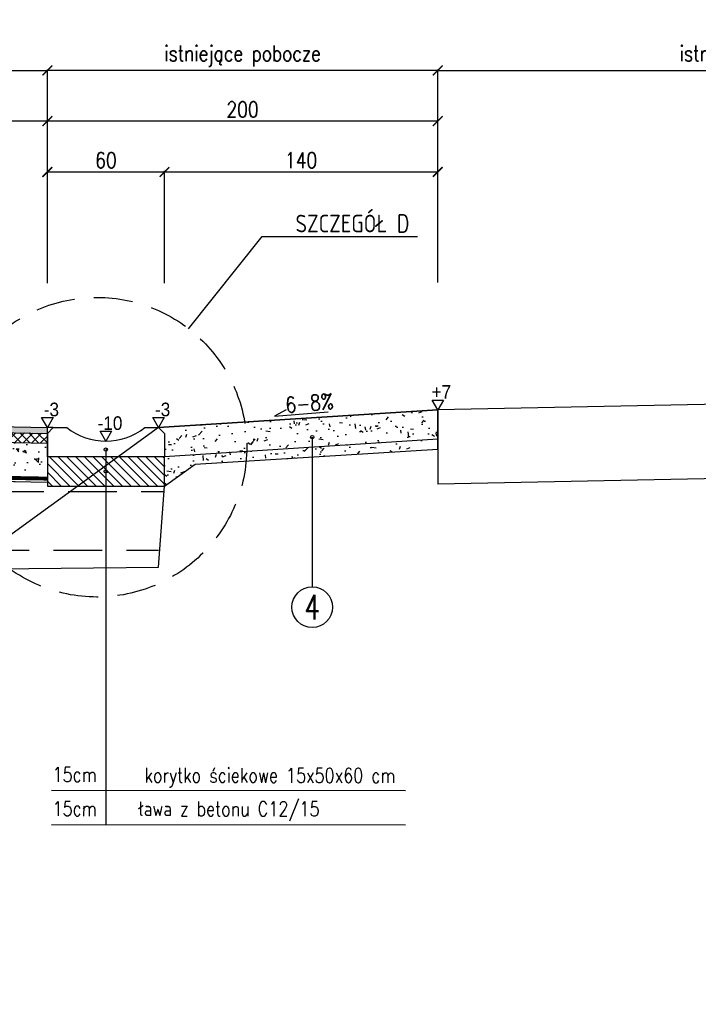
# Model space of a CAD drawing. Header units: metres. Extents: x 6562771 to 6588056, y 5578696 to 5581651.
# Tile 9 of 22: x 6567296 to 6567643, y 5580489 to 5580993. Entities that reach past the tile are written whole.
import ezdxf
from ezdxf.enums import TextEntityAlignment as Align

# ---------------------------------------------------------------- set-up
doc = ezdxf.new("R2010")
doc.units = ezdxf.units.M
doc.linetypes.add('DASHED', pattern=[0.75, 0.5, -0.25])
doc.linetypes.add('HIDDEN', pattern=[0.375, 0.25, -0.125])
for name, color, linetype in [('0_50', 3, 'Continuous'), ('pkonstr-0_25', 1, 'Continuous'), ('pkonstr-0_50', 90, 'Continuous'), ('pkonstr-0_70', 4, 'Continuous'), ('pkonstr-istn', 14, 'Continuous'), ('pkonstr-opisy', 2, 'Continuous'), ('pkonstr-wymiary', 1, 'Continuous')]:
    doc.layers.add(name, color=color, linetype=linetype)
doc.layers.add('pkonstr-szczegoly', color=5, linetype='Continuous', lineweight=30)
doc.styles.add('12mm', font='simplex.shx', dxfattribs={"width": 0.8, "height": 12})
doc.styles.add('7mm', font='simplex.shx', dxfattribs={"width": 0.75, "height": 7})
doc.styles.add('Opisy', font='simplex.shx', dxfattribs={"width": 0.8})
doc.styles.add('STYLE1', font='arial.ttf')
doc.styles.add('wymiary', font='simplex.shx', dxfattribs={"width": 0.8})
doc.dimstyles.new('ddd$0', dxfattribs={"dimtxt": 8, "dimasz": 5, "dimexe": 0.5, "dimexo": 1, "dimgap": 2, "dimtad": 1, "dimdec": 0, "dimzin": 0, "dimdsep": 46, "dimtxsty": 'wymiary', "dimblk": 'ARCHTICK', "dimcen": 0, "dimclrd": 256, "dimclre": 256, "dimclrt": 256, "dimadec": 0, "dimazin": 0, "dimtfac": 1, "dimtdec": 0, "dimtmove": 1, "dimatfit": 3, "dimldrblk": 'DOT', "dimfxl": 1, "dimtolj": 1, "dimtzin": 0, "dimlwd": -1, "dimlwe": -1, "dimarcsym": 0})

# ---------------------------------------------------------------- blocks, each defined once
blk = doc.blocks.new('_ArchTick')
at = {"color": 0, "linetype": 'ByBlock', "const_width": 0.15}
blk.add_lwpolyline([(-0.5, -0.5), (0.5, 0.5)], dxfattribs=at)
blk = doc.blocks.new('*D163')
at = {"layer": 'Defpoints', "color": 0, "transparency": 16777216}
for p in [(6567859.73, 5580968.4), (6567859.73, 5580967.39), (6567509.73, 5580924.39)]:
    blk.add_point(p, dxfattribs=at)
at = {"layer": 'pkonstr-wymiary', "transparency": 16777216}
for p, q in [((6567509.73, 5580925.39), (6567509.73, 5580967.89)), ((6567509.73, 5580967.39), (6567859.73, 5580967.39)), ((6567859.73, 5580967.4), (6567859.73, 5580966.89))]:
    blk.add_line(p, q, dxfattribs=at)
at = {"layer": 'pkonstr-wymiary', "transparency": 16777216, "xscale": 5, "yscale": 5, "zscale": 5, "rotation": 180}
blk.add_blockref('_ArchTick', (6567509.73, 5580967.39), dxfattribs=at)
at = {"layer": 'pkonstr-wymiary', "transparency": 16777216, "xscale": 5, "yscale": 5, "zscale": 5}
blk.add_blockref('_ArchTick', (6567859.73, 5580967.39), dxfattribs=at)
at = {"layer": 'pkonstr-wymiary', "transparency": 16777216, "insert": (6567684.73, 5580974.73), "char_height": 8, "attachment_point": 5, "style": 'wymiary'}
blk.add_mtext('\\A1;istniejąca jezdnia DK79', dxfattribs=at)
blk = doc.blocks.new('_Dot')
at = {"color": 0, "linetype": 'ByBlock', "lineweight": -2}
blk.add_line((-0.5, 0), (-1, 0), dxfattribs=at)
at = {"color": 0, "linetype": 'ByBlock', "const_width": 0.5}
blk.add_lwpolyline([(-0.25, 0, 1), (0.25, 0, 1)], format="xyb", close=True, dxfattribs=at)
blk = doc.blocks.new('*D164')
at = {"layer": 'Defpoints', "color": 0, "transparency": 16777216}
for p in [(6567309.72, 5580967.4), (6567509.72, 5580912.34), (6567309.72, 5580857.5)]:
    blk.add_point(p, dxfattribs=at)
at = {"layer": 'pkonstr-wymiary', "transparency": 16777216}
for p, q in [((6567309.72, 5580858.5), (6567309.72, 5580967.9)), ((6567509.72, 5580967.4), (6567309.72, 5580967.4)), ((6567509.72, 5580913.34), (6567509.72, 5580967.9))]:
    blk.add_line(p, q, dxfattribs=at)
at = {"layer": 'pkonstr-wymiary', "transparency": 16777216, "xscale": 5, "yscale": 5, "zscale": 5, "rotation": 180}
blk.add_blockref('_ArchTick', (6567309.72, 5580967.4), dxfattribs=at)
at = {"layer": 'pkonstr-wymiary', "transparency": 16777216, "xscale": 5, "yscale": 5, "zscale": 5}
blk.add_blockref('_ArchTick', (6567509.72, 5580967.4), dxfattribs=at)
at = {"layer": 'pkonstr-wymiary', "transparency": 16777216, "insert": (6567409.72, 5580974.74), "char_height": 8, "attachment_point": 5, "style": 'wymiary'}
blk.add_mtext('\\A1;istniejące pobocze', dxfattribs=at)
blk = doc.blocks.new('*D165')
at = {"layer": 'Defpoints', "color": 0, "transparency": 16777216}
for p in [(6567309.72, 5580967.4), (6567059.72, 5580918.39), (6567309.72, 5580877)]:
    blk.add_point(p, dxfattribs=at)
at = {"layer": 'pkonstr-wymiary', "transparency": 16777216}
for p, q in [((6567059.72, 5580919.39), (6567059.72, 5580967.9)), ((6567059.72, 5580967.4), (6567309.72, 5580967.4)), ((6567309.72, 5580878), (6567309.72, 5580967.9))]:
    blk.add_line(p, q, dxfattribs=at)
at = {"layer": 'pkonstr-wymiary', "transparency": 16777216, "xscale": 5, "yscale": 5, "zscale": 5, "rotation": 180}
blk.add_blockref('_ArchTick', (6567059.72, 5580967.4), dxfattribs=at)
at = {"layer": 'pkonstr-wymiary', "transparency": 16777216, "xscale": 5, "yscale": 5, "zscale": 5}
blk.add_blockref('_ArchTick', (6567309.72, 5580967.4), dxfattribs=at)
at = {"layer": 'pkonstr-wymiary', "transparency": 16777216, "insert": (6567184.72, 5580974.74), "char_height": 8, "attachment_point": 5, "style": 'wymiary'}
blk.add_mtext('\\A1;ciąg pieszo-rowerowy', dxfattribs=at)
blk = doc.blocks.new('*D166')
at = {"layer": 'Defpoints', "color": 0, "transparency": 16777216}
for p in [(6567059.72, 5580941.4), (6567059.72, 5580918.39), (6567309.72, 5580878.57)]:
    blk.add_point(p, dxfattribs=at)
at = {"layer": 'pkonstr-wymiary', "transparency": 16777216}
for p, q in [((6567059.72, 5580919.39), (6567059.72, 5580941.9)), ((6567309.72, 5580879.57), (6567309.72, 5580941.9)), ((6567309.72, 5580941.4), (6567059.72, 5580941.4))]:
    blk.add_line(p, q, dxfattribs=at)
at = {"layer": 'pkonstr-wymiary', "transparency": 16777216, "xscale": 5, "yscale": 5, "zscale": 5, "rotation": 180}
blk.add_blockref('_ArchTick', (6567059.72, 5580941.4), dxfattribs=at)
at = {"layer": 'pkonstr-wymiary', "transparency": 16777216, "xscale": 5, "yscale": 5, "zscale": 5}
blk.add_blockref('_ArchTick', (6567309.72, 5580941.4), dxfattribs=at)
at = {"layer": 'pkonstr-wymiary', "transparency": 16777216, "insert": (6567184.72, 5580947.4), "char_height": 8, "attachment_point": 5, "style": 'wymiary'}
blk.add_mtext('\\A1;250', dxfattribs=at)
blk = doc.blocks.new('*D167')
at = {"layer": 'Defpoints', "color": 0, "transparency": 16777216}
for p in [(6567309.72, 5580941.39), (6567309.72, 5580857.5), (6567509.73, 5580857.8)]:
    blk.add_point(p, dxfattribs=at)
at = {"layer": 'pkonstr-wymiary', "transparency": 16777216}
for p, q in [((6567309.72, 5580858.5), (6567309.72, 5580941.89)), ((6567509.73, 5580858.8), (6567509.73, 5580941.89)), ((6567509.73, 5580941.39), (6567309.72, 5580941.39))]:
    blk.add_line(p, q, dxfattribs=at)
at = {"layer": 'pkonstr-wymiary', "transparency": 16777216, "xscale": 5, "yscale": 5, "zscale": 5, "rotation": 180}
blk.add_blockref('_ArchTick', (6567309.72, 5580941.39), dxfattribs=at)
at = {"layer": 'pkonstr-wymiary', "transparency": 16777216, "xscale": 5, "yscale": 5, "zscale": 5}
blk.add_blockref('_ArchTick', (6567509.73, 5580941.39), dxfattribs=at)
at = {"layer": 'pkonstr-wymiary', "transparency": 16777216, "insert": (6567409.72, 5580947.39), "char_height": 8, "attachment_point": 5, "style": 'wymiary'}
blk.add_mtext('\\A1;200', dxfattribs=at)
blk = doc.blocks.new('*D172')
at = {"layer": 'Defpoints', "color": 0, "transparency": 16777216}
for p in [(6567369.72, 5580915.37), (6567309.72, 5580857.5), (6567369.72, 5580857.8)]:
    blk.add_point(p, dxfattribs=at)
at = {"layer": 'pkonstr-wymiary', "transparency": 16777216}
for p, q in [((6567309.72, 5580858.5), (6567309.72, 5580915.87)), ((6567309.72, 5580915.37), (6567369.72, 5580915.37)), ((6567369.72, 5580858.8), (6567369.72, 5580915.87))]:
    blk.add_line(p, q, dxfattribs=at)
at = {"layer": 'pkonstr-wymiary', "transparency": 16777216, "xscale": 5, "yscale": 5, "zscale": 5, "rotation": 180}
blk.add_blockref('_ArchTick', (6567309.72, 5580915.37), dxfattribs=at)
at = {"layer": 'pkonstr-wymiary', "transparency": 16777216, "xscale": 5, "yscale": 5, "zscale": 5}
blk.add_blockref('_ArchTick', (6567369.72, 5580915.37), dxfattribs=at)
at = {"layer": 'pkonstr-wymiary', "transparency": 16777216, "insert": (6567339.72, 5580921.37), "char_height": 8, "attachment_point": 5, "style": 'wymiary'}
blk.add_mtext('\\A1;60', dxfattribs=at)
blk = doc.blocks.new('*D173')
at = {"layer": 'Defpoints', "color": 0, "transparency": 16777216}
for p in [(6567509.73, 5580915.37), (6567369.72, 5580857.5), (6567509.73, 5580857.8)]:
    blk.add_point(p, dxfattribs=at)
at = {"layer": 'pkonstr-wymiary', "transparency": 16777216}
for p, q in [((6567369.72, 5580858.5), (6567369.72, 5580915.87)), ((6567369.72, 5580915.37), (6567509.73, 5580915.37)), ((6567509.73, 5580858.8), (6567509.73, 5580915.87))]:
    blk.add_line(p, q, dxfattribs=at)
at = {"layer": 'pkonstr-wymiary', "transparency": 16777216, "xscale": 5, "yscale": 5, "zscale": 5, "rotation": 180}
blk.add_blockref('_ArchTick', (6567369.72, 5580915.37), dxfattribs=at)
at = {"layer": 'pkonstr-wymiary', "transparency": 16777216, "xscale": 5, "yscale": 5, "zscale": 5}
blk.add_blockref('_ArchTick', (6567509.73, 5580915.37), dxfattribs=at)
at = {"layer": 'pkonstr-wymiary', "transparency": 16777216, "insert": (6567439.72, 5580921.37), "char_height": 8, "attachment_point": 5, "style": 'wymiary'}
blk.add_mtext('\\A1;140', dxfattribs=at)

msp = doc.modelspace()

# ---------------------------------------------------------------- hatches: boundary and pattern name
at = {"layer": 'pkonstr-0_50'}
h = msp.add_hatch(dxfattribs=at)
h.set_pattern_fill('AR-CONC', color=252, scale=0.1, angle=180)
h.set_pattern_definition([(230, (-1600.637, 0), (-18.2184669, 1.593908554), [1.905, -20.955]), (175, (-1600.637, 0), (3.524282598, -19.10566429), [1.524, -16.764]), (280.451, (-1602.155, 0.133), (-14.694250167, -17.511668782), [1.619, -17.809]), (226.1842, (-1600.637, -5.08), (-27.10790409, 4.204232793), [2.8575, -31.4325]), (276.6356, (-1602.896, -4.73), (-23.74042345, -24.74255559), [2.4285, -26.7135]), (171.184, (-1600.637, -5.08), (-23.74046058, -24.74251179), [2.286, -25.146]), (201, (-1603.177, -3.81), (-15.161487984, 10.226551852), [1.905, -20.955]), (146, (-1603.177, -3.81), (-6.180202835, -18.418796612), [1.524, -16.764]), (251.4514, (-1604.44, -2.958), (-21.341649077, -8.19228577), [1.619, -17.809]), (217.5, (-1600.637, 0), (-0.308860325, -8.4555038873), [0, -16.5608, 0, -17.018, 0, -16.8275]), (187.5, (-1600.637, 0), (-6.681966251, -10.018057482), [0, -9.7028, 0, -16.1798, 0, -6.4135]), (147.5, (-1594.973, 0), (-13.5590595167, 0.572874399), [0, -6.35, 0, -19.812, 0, -26.289]), (137.5, (-1592.433, 0), (-14.812918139, -2.542649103), [0, -8.255, 0, -13.1572, 0, -18.669])])
h.paths.add_polyline_path([(6567509.73, 5580793.51), (6567366.72, 5580784.51), (6567369.72, 5580781.51), (6567369.72, 5580769.51), (6567445.42, 5580774.36), (6567445.41, 5580778.75, -0.414404), (6567444.55, 5580779.62, -1), (6567446.28, 5580779.62, -0.414023), (6567445.41, 5580778.75), (6567445.42, 5580774.36), (6567509.73, 5580778.48)])
h.paths.add_polyline_path([(6567445.42, 5580774.36), (6567369.72, 5580769.51), (6567369.72, 5580754.51), (6567385.48, 5580765.65), (6567445.42, 5580769.42)])
h.paths.add_polyline_path([(6567509.73, 5580773.47), (6567509.73, 5580778.48), (6567445.42, 5580774.36), (6567445.42, 5580769.42)])
h = msp.add_hatch(color=252, dxfattribs=at)
h.dxf.hatch_style = 1
h.paths.add_polyline_path([(6567059.72, 5580786.51), (6567059.72, 5580789.51), (6567309.72, 5580784.51), (6567309.72, 5580781.51)])
h = msp.add_hatch(dxfattribs=at)
h.set_pattern_fill('ANSI37', color=252, angle=180)
h.set_pattern_definition([(315, (13143563.0128, 1915.45), (-2.2450640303, -2.2450640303), []), (225, (13143563.0128, 1915.45), (-2.2450640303, 2.2450640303), [])])
h.paths.add_polyline_path([(6567309.72, 5580781.51), (6567309.72, 5580776.5), (6567059.72, 5580781.5), (6567059.72, 5580786.51)])
h = msp.add_hatch(dxfattribs=at)
h.set_pattern_fill('AR-CONC', color=252, scale=0.1, angle=180)
h.set_pattern_definition([(310, (6791342.538, 5139295.178), (18.2184669, 1.59390855), [1.905, -20.955]), (5, (6791342.538, 5139295.178), (-3.52434214, -19.1056845), [1.524, -16.7640584]), (259.5485553, (6791344.056, 5139295.311), (14.6941247, -17.5117752), [1.6190009, -17.80902446]), (313.8158, (6791342.538, 5139290.098), (27.1079041, 4.2042328), [2.8575, -31.4325]), (263.3644424, (6791344.797, 5139290.448), (23.7404134, -24.7426125), [2.4285023, -26.7135608]), (8.815849, (6791342.538, 5139290.098), (23.7404134, -24.7426125), [2.2859967, -25.1459732]), (339, (6791345.078, 5139291.368), (15.16143913, 10.2265198), [1.905, -20.955]), (34, (6791345.078, 5139291.368), (6.1802028, -18.4187966), [1.524, -16.764]), (288.548555, (6791346.342, 5139292.22), (21.3416419, -8.1922769), [1.6190009, -17.80899376]), (322.5, (6791342.538, 5139295.178), (0.308860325, -8.45550389), [0, -16.5608, 0, -17.018, 0, -16.8275]), (352.5, (6791342.538, 5139295.178), (6.68196625, -10.01805748), [0, -9.7028, 0, -16.1798, 0, -6.4135]), (32.5, (6791336.874, 5139295.178), (13.55905952, 0.5728744), [0, -6.35, 0, -19.812, 0, -26.289]), (42.5, (6791334.334, 5139295.178), (14.81291814, -2.5426491), [0, -8.255, 0, -13.1572, 0, -18.669])])
h.paths.add_polyline_path([(6567309.72, 5580764.51), (6567299.72, 5580764.51), (6567299.72, 5580756.7), (6567069.72, 5580761.3), (6567069.72, 5580773.51), (6567059.72, 5580773.51), (6567059.72, 5580781.5), (6567309.72, 5580776.5)])
h = msp.add_hatch(dxfattribs=at)
h.set_pattern_fill('ANSI31', color=252, angle=180)
h.set_pattern_definition([(315, (13139490.5604, -5984.3434), (-2.2450640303, -2.2450640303), [])])
h.paths.add_polyline_path([(6567369.72, 5580769.51), (6567309.72, 5580769.51), (6567309.72, 5580754.51), (6567369.72, 5580754.51)])

# ---------------------------------------------------------------- linework, layer by layer
at = {"layer": '0_50', "color": 7, "linetype": 'HIDDEN', "ltscale": 100}
for points in [[(6566907.83, 5580751.67), (6567369.51, 5580751.67)], [(6566862.83, 5580721.67), (6567366.72, 5580721.67)]]:
    msp.add_lwpolyline(points, dxfattribs=at)
at = {"layer": 'pkonstr-0_25', "linetype": 'Continuous'}
for p, q in [((6567445.41, 5580779.62), (6567445.46, 5580702.92)), ((6567339.64, 5580773.19), (6567339.61, 5580581.02)), ((6567493.22, 5580598.41), (6567311.82, 5580598.54))]:
    msp.add_line(p, q, dxfattribs=at)
at = {"layer": 'pkonstr-0_25'}
msp.add_lwpolyline([(6567432.06, 5580793.52), (6567426.17, 5580790.26), (6567453.58, 5580792.46)], dxfattribs=at)
at = {"layer": 'pkonstr-0_25', "linetype": 'Continuous'}
msp.add_circle((6567445.43, 5580692.5), 10.42, dxfattribs=at)
at = {"layer": 'pkonstr-0_50'}
for p, q in [((6567366.72, 5580784.51), (6567509.73, 5580793.51)), ((6567059.72, 5580789.51), (6567309.72, 5580784.51)), ((6567059.72, 5580786.51), (6567309.72, 5580781.51)), ((6567059.72, 5580781.5), (6567309.72, 5580776.5)), ((6567069.72, 5580761.3), (6567309.72, 5580756.5))]:
    msp.add_line(p, q, dxfattribs=at)
at = {"layer": 'pkonstr-0_50', "flags": 128}
msp.add_lwpolyline([(6567369.72, 5580754.51), (6567385.48, 5580765.65), (6567509.73, 5580773.47), (6567509.73, 5580793.51)], dxfattribs=at)
at = {"layer": 'pkonstr-0_50'}
msp.add_lwpolyline([(6567369.72, 5580769.51), (6567309.72, 5580769.51), (6567309.72, 5580781.51), (6567312.72, 5580784.51), (6567319.72, 5580784.51, 0.35), (6567359.72, 5580784.51), (6567366.72, 5580784.51), (6567369.72, 5580781.51)], format="xyb", close=True, dxfattribs=at)
for points in [[(6567309.72, 5580781.51), (6567309.72, 5580784.51)], [(6567312.72, 5580784.51), (6567309.72, 5580784.51)], [(6567309.72, 5580754.51), (6567369.72, 5580754.51), (6567369.72, 5580769.51)], [(6567309.72, 5580769.51), (6567309.72, 5580754.51)], [(6567066.72, 5580495.23), (6567066.72, 5580495.23), (6567066.72, 5580566.8), (6567166.72, 5580567.8), (6567166.72, 5580639.37), (6567266.72, 5580640.37), (6567266.72, 5580711.94), (6567366.72, 5580712.94), (6567369.72, 5580754.51)]]:
    msp.add_lwpolyline(points, dxfattribs=at)
at = {"layer": 'pkonstr-0_50', "color": 252, "flags": 128}
msp.add_lwpolyline([(6567309.72, 5580781.51), (6567309.72, 5580766.48)], dxfattribs=at)
at = {"layer": 'pkonstr-0_50', "color": 180, "linetype": 'DASHED', "ltscale": 15, "true_color": 0x3326ed, "flags": 128}
msp.add_lwpolyline([(6567309.72, 5580758.33, 2, 2, 0), (6567309.72, 5580758.33, 2, 2, 0), (6567309.72, 5580758.33, 2, 2, 0), (6567071.1, 5580762.77, 2, 2, 0), (6567071.1, 5580762.77, 2, 2, 0), (6567071.1, 5580762.77, 2, 2, 0), (6567071.1, 5580762.77, 2, 2, 0), (6567071.07, 5580775.15, 2, 2, 0), (6567059.61, 5580775.07, 0, 0, 0)], format="xyseb", dxfattribs=at)
at = {"layer": 'pkonstr-0_70', "color": 130}
for centre in [(6567445.41, 5580779.62), (6567339.64, 5580773.19), (6567339.64, 5580762.03)]:
    msp.add_circle(centre, 0.869, dxfattribs=at)
at = {"layer": 'pkonstr-istn'}
for p, q in [((6567859.73, 5580800.57), (6567509.73, 5580793.51)), ((6567509.73, 5580793.51), (6567366.72, 5580784.51)), ((6567366.72, 5580784.51), (6566959.69, 5580489.13)), ((6567860.49, 5580762.57), (6567509.73, 5580755.55))]:
    msp.add_line(p, q, dxfattribs=at)
at = {"layer": 'pkonstr-istn', "flags": 128}
for points in [[(6567509.73, 5580793.51), (6567509.73, 5580755.55)], [(6567509.73, 5580778.48), (6567369.72, 5580769.51)], [(6567509.73, 5580763.32), (6567509.73, 5580755.55)]]:
    msp.add_lwpolyline(points, dxfattribs=at)
at = {"layer": 'pkonstr-opisy'}
for points in [[(6567509.73, 5580798.57), (6567512.65, 5580798.57), (6567509.73, 5580793.51), (6567506.8, 5580798.57)], [(6567309.72, 5580789.57), (6567312.64, 5580789.57), (6567309.72, 5580784.51), (6567306.79, 5580789.57)], [(6567366.72, 5580789.57), (6567369.64, 5580789.57), (6567366.72, 5580784.51), (6567363.79, 5580789.57)], [(6567339.72, 5580782.57), (6567342.64, 5580782.57), (6567339.72, 5580777.51), (6567336.79, 5580782.57)]]:
    msp.add_lwpolyline(points, close=True, dxfattribs=at)
at = {"layer": 'pkonstr-szczegoly'}
msp.add_lwpolyline([(6567382.09, 5580835.1), (6567419.86, 5580882.37), (6567419.86, 5580882.37), (6567499.29, 5580882.37)], dxfattribs=at)
at = {"layer": 'pkonstr-szczegoly', "color": 130, "linetype": 'HIDDEN', "lineweight": 30, "ltscale": 80}
msp.add_circle((6567335.15, 5580774.42), 76.72, dxfattribs=at)
at = {"layer": 'pkonstr-wymiary'}
msp.add_line((6567493.21, 5580580.91), (6567311.8, 5580581.04), dxfattribs=at)

# ---------------------------------------------------------------- texts
at = {"layer": 'pkonstr-opisy', "style": 'STYLE1', "width": 0.9}
for s, p in [('+7', (6567511.58, 5580797.14)), ('-3', (6567311.78, 5580788.14)), ('-3', (6567368.78, 5580788.14)), ('-10', (6567341.81, 5580781.14))]:
    msp.add_text(s, height=7, dxfattribs=at).set_placement(p, align=Align.BOTTOM_CENTER)
at = {"layer": 'pkonstr-opisy', "style": 'Opisy', "width": 0.8}
msp.add_text('6-8%%%', height=8, rotation=5, dxfattribs=at).set_placement((6567444.38, 5580793), align=Align.CENTER)
at = {"layer": 'pkonstr-opisy', "linetype": 'Continuous', "style": '7mm', "width": 0.75}
msp.add_text('4', height=12.6, rotation=0, dxfattribs=at).set_placement((6567445.43, 5580692.5), align=Align.MIDDLE_CENTER)
at = {"layer": 'pkonstr-opisy', "ltscale": 0.1, "style": '12mm', "width": 0.8}
for s, p in [('15cm', (6567335.01, 5580600.8)), ('korytko ściekowe 15x50x60 cm', (6567488.03, 5580600.33)), ('15cm', (6567335, 5580583.3))]:
    msp.add_text(s, height=7.5, rotation=359.958, dxfattribs=at).set_placement(p, align=Align.BOTTOM_RIGHT)
at = {"layer": 'pkonstr-opisy', "style": 'Opisy', "width": 0.8}
msp.add_text('ława z betonu C12/15', height=7.5, rotation=359.958, dxfattribs=at).set_placement((6567449.16, 5580583.22), align=Align.BOTTOM_RIGHT)
at = {"layer": 'pkonstr-szczegoly', "style": 'Opisy', "width": 0.8}
msp.add_text('SZCZEGÓŁ D', height=9, dxfattribs=at).set_placement((6567495.21, 5580884.45), align=Align.RIGHT)

# ---------------------------------------------------------------- dimensions: what is measured, and where the dimension line sits
at = {"layer": 'pkonstr-wymiary'}
dim = msp.add_linear_dim(base=(6567859.73, 5580967.39), p1=(6567509.73, 5580924.39), p2=(6567859.73, 5580968.4), text='istniejąca jezdnia DK79', dimstyle='ddd$0', dxfattribs=at)
dim.commit()
dim.dimension.update_dxf_attribs({"geometry": '*D163', "text_midpoint": (6567684.73, 5580974.73)})
dim = msp.add_linear_dim(base=(6567309.72, 5580967.4), p1=(6567059.72, 5580918.39), p2=(6567309.72, 5580877), text='ciąg pieszo-rowerowy', dimstyle='ddd$0', override={"dimtmove": 0}, dxfattribs=at)
dim.commit()
dim.dimension.update_dxf_attribs({"geometry": '*D165', "text_midpoint": (6567184.72, 5580967.4), "dimtype": 160})
dim = msp.add_linear_dim(base=(6567309.72, 5580967.4), p1=(6567509.72, 5580912.34), p2=(6567309.72, 5580857.5), angle=180, text='istniejące pobocze', dimstyle='ddd$0', dxfattribs=at)
dim.commit()
dim.dimension.update_dxf_attribs({"geometry": '*D164', "text_midpoint": (6567409.72, 5580974.74)})
for base, p1, p2, picture, middle in [((6567059.72, 5580941.4), (6567309.72, 5580878.57), (6567059.72, 5580918.39), '*D166', (6567184.72, 5580947.4)), ((6567309.72, 5580941.39), (6567509.73, 5580857.8), (6567309.72, 5580857.5), '*D167', (6567409.72, 5580947.39))]:
    dim = msp.add_linear_dim(base=base, p1=p1, p2=p2, dimstyle='ddd$0', override={"dimtmove": 0}, dxfattribs=at)
    dim.commit()
    dim.dimension.update_dxf_attribs({"geometry": picture, "text_midpoint": middle})
for base, p1, p2, picture, middle in [((6567369.72, 5580915.37), (6567309.72, 5580857.5), (6567369.72, 5580857.8), '*D172', (6567339.72, 5580921.37)), ((6567509.73, 5580915.37), (6567369.72, 5580857.5), (6567509.73, 5580857.8), '*D173', (6567439.72, 5580921.37))]:
    dim = msp.add_linear_dim(base=base, p1=p1, p2=p2, angle=180, dimstyle='ddd$0', override={"dimtmove": 0}, dxfattribs=at)
    dim.commit()
    dim.dimension.update_dxf_attribs({"geometry": picture, "text_midpoint": middle})

doc.saveas('drawing.dxf')
